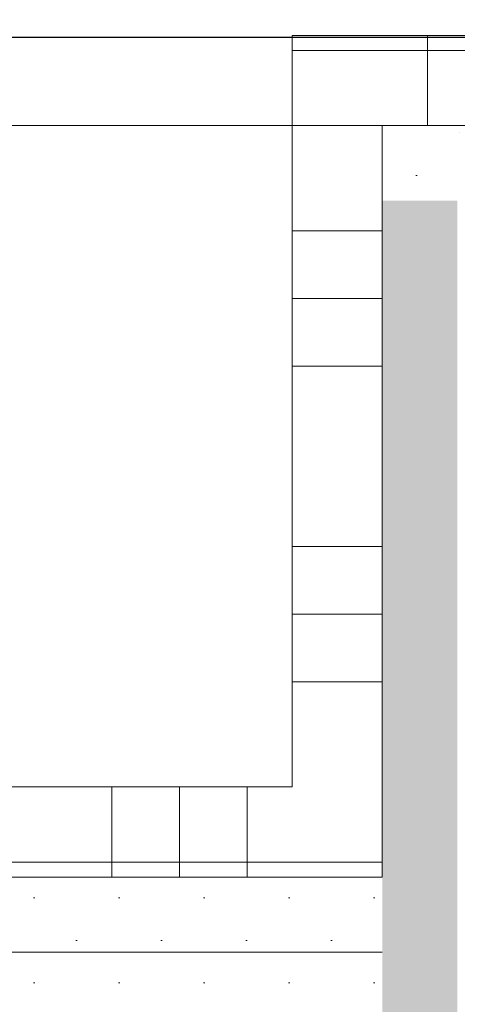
# Model space of a CAD drawing. Header units: metres. Extents: x -3.5 to 65.3, y -10.9 to 16.7.
# Tile 170 of 225: x 43.4847 to 43.5575, y 3.9138 to 4.0776. Entities that reach past the tile are written whole.
import ezdxf

# ---------------------------------------------------------------- set-up
doc = ezdxf.new("R2010")
doc.units = ezdxf.units.M
doc.header["$MEASUREMENT"] = 0
doc.linetypes.add('Wipeout_Contour', pattern=[1, 0, -1])
for name, color, linetype in [('102 - Bemaßung_ Beschriftung.Detail_ Ausschnitt', 7, 'Continuous'), ('654 - Abdeckung.Wand Belag', 7, 'Continuous'), ('Neubau_102 - Bemaßung_ Beschriftung.Detail_ Ausschnitt', 7, 'Continuous'), ('Neubau_606 - Struktur.Wand Innen Ausbau', 7, 'Continuous'), ('Neubau_650 - Abdeckung.Fußboden Aufbau', 7, 'Continuous')]:
    doc.layers.add(name, color=color, linetype=linetype)
doc.styles.add('ERSTELLTER_STIL_1', font='txt')
doc.dimstyles.new('ERSTELLTER_STIL__1', dxfattribs={"dimtxt": 0.04, "dimasz": 0.02128, "dimexe": 0.18, "dimexo": 0.0625, "dimgap": 0, "dimtad": 1, "dimtih": 1, "dimtoh": 1, "dimzin": 0, "dimdsep": 46, "dimtxsty": 'ERSTELLTER_STIL_1', "dimblk": 'ARROWHEAD_2', "dimblk1": 'ARROWHEAD_2', "dimblk2": 'ARROWHEAD_2', "dimcen": 0.09, "dimse1": 1, "dimse2": 1, "dimclrd": 7, "dimclre": 7, "dimclrt": 7, "dimazin": 0, "dimtfac": 1, "dimtdec": 4, "dimtmove": 0, "dimatfit": 3, "dimfxl": 1, "dimtolj": 1, "dimtzin": 0, "dimarcsym": 0})
doc.dimstyles.new('ERSTELLTER_STIL__2', dxfattribs={"dimtxt": 0.04, "dimasz": 0.02128, "dimexe": 0.18, "dimexo": 0.0625, "dimgap": 0, "dimtad": 1, "dimtih": 1, "dimtoh": 1, "dimzin": 0, "dimdsep": 46, "dimtxsty": 'ERSTELLTER_STIL_1', "dimblk": 'ARROWHEAD_2', "dimblk1": 'ARROWHEAD_2', "dimblk2": 'ARROWHEAD_2', "dimcen": 0.09, "dimse1": 1, "dimse2": 1, "dimclrd": 7, "dimclre": 7, "dimclrt": 7, "dimazin": 0, "dimtfac": 1, "dimtdec": 4, "dimtmove": 2, "dimatfit": 3, "dimfxl": 1, "dimtolj": 1, "dimtzin": 0, "dimarcsym": 0})
doc.dimstyles.new('ERSTELLTER_STIL__3', dxfattribs={"dimtxt": 0.04, "dimasz": 0.02128, "dimexe": 0.18, "dimexo": 0.0625, "dimgap": 0, "dimtad": 1, "dimzin": 0, "dimdsep": 46, "dimtxsty": 'ERSTELLTER_STIL_1', "dimblk": 'ARROWHEAD_2', "dimblk1": 'ARROWHEAD_2', "dimblk2": 'ARROWHEAD_2', "dimcen": 0.09, "dimse1": 1, "dimse2": 1, "dimclrd": 7, "dimclre": 7, "dimclrt": 7, "dimazin": 0, "dimtfac": 1, "dimtdec": 4, "dimtmove": 0, "dimatfit": 3, "dimfxl": 1, "dimtolj": 1, "dimtzin": 0, "dimarcsym": 0})
doc.dimstyles.new('ERSTELLTER_STIL__4', dxfattribs={"dimtxt": 0.04, "dimasz": 0.02128, "dimexe": 0.18, "dimexo": 0.0625, "dimgap": 0, "dimtad": 1, "dimzin": 0, "dimdsep": 46, "dimtxsty": 'ERSTELLTER_STIL_1', "dimblk": 'ARROWHEAD_2', "dimblk1": 'ARROWHEAD_2', "dimblk2": 'ARROWHEAD_2', "dimcen": 0.09, "dimse1": 1, "dimse2": 1, "dimclrd": 7, "dimclre": 7, "dimclrt": 7, "dimazin": 0, "dimtfac": 1, "dimtdec": 4, "dimtmove": 2, "dimatfit": 3, "dimfxl": 1, "dimtolj": 1, "dimtzin": 0, "dimarcsym": 0})
doc.dimstyles.new('ERSTELLTER_STIL__6', dxfattribs={"dimtxt": 0.04, "dimasz": 0.02128, "dimexe": 0.18, "dimexo": 0.0625, "dimgap": 0, "dimtad": 1, "dimzin": 0, "dimdsep": 46, "dimtxsty": 'ERSTELLTER_STIL_1', "dimblk": 'ARROWHEAD_2', "dimblk1": 'ARROWHEAD_2', "dimblk2": 'ARROWHEAD_2', "dimcen": 0.09, "dimclrd": 7, "dimclre": 7, "dimclrt": 7, "dimazin": 0, "dimtfac": 1, "dimtdec": 4, "dimtmove": 0, "dimatfit": 3, "dimfxl": 1, "dimtolj": 1, "dimtzin": 0, "dimarcsym": 0})
doc.dimstyles.new('ERSTELLTER_STIL__7', dxfattribs={"dimtxt": 0.18, "dimasz": 0.010944, "dimexe": 0.18, "dimexo": 0.0625, "dimgap": 0, "dimtad": 0, "dimtih": 1, "dimtoh": 1, "dimdec": 4, "dimzin": 0, "dimdsep": 46, "dimcen": 0.09, "dimadec": 0, "dimazin": 0, "dimtfac": 1, "dimtdec": 4, "dimtmove": 0, "dimatfit": 3, "dimldrblk": 'ARROWHEAD_11', "dimfxl": 1, "dimtolj": 1, "dimtzin": 0, "dimarcsym": 0})
pattern_1 = [(45, (0, 0), (-0.007071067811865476, 0.007071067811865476), [0, -0.01])]

# ---------------------------------------------------------------- blocks, each defined once
blk = doc.blocks.new('*X132')
at = {"layer": '654 - Abdeckung.Wand Belag', "color": 7, "linetype": 'Continuous', "lineweight": 5}
blk.add_line((43.52998812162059, 3.937500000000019), (43.5424870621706, 3.937500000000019), dxfattribs=at)
blk = doc.blocks.new('*X133')
at = {"layer": '654 - Abdeckung.Wand Belag', "color": 7, "linetype": 'Continuous', "lineweight": 5}
blk.add_line((43.53248935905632, 4.072500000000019), (43.54498820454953, 4.072500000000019), dxfattribs=at)
blk = doc.blocks.new('*X134')
at = {"layer": '654 - Abdeckung.Wand Belag', "color": 7, "linetype": 'Continuous', "lineweight": 5}
blk.add_line((43.5299882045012, 4.072500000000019), (43.532489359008, 4.072500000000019), dxfattribs=at)
blk = doc.blocks.new('*X135')
at = {"layer": '654 - Abdeckung.Wand Belag', "color": 7, "linetype": 'Continuous', "lineweight": 5}
for p, q in [((43.52998818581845, 4.042500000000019), (43.54498818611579, 4.042500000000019)), ((43.52998817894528, 4.03125000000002), (43.54498817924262, 4.03125000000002)), ((43.52998817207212, 4.020000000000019), (43.54498817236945, 4.020000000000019)), ((43.52998815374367, 3.990000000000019), (43.54498815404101, 3.990000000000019)), ((43.5299881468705, 3.978750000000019), (43.54498814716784, 3.978750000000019)), ((43.52998813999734, 3.967500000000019), (43.54498814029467, 3.967500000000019))]:
    blk.add_line(p, q, dxfattribs=at)
blk = doc.blocks.new('*X136')
at = {"layer": '654 - Abdeckung.Wand Belag', "color": 7, "linetype": 'Continuous', "lineweight": 5}
blk.add_line((43.54248706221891, 3.937500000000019), (43.5449881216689, 3.937500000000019), dxfattribs=at)
blk = doc.blocks.new('*X148')
at = {"layer": '654 - Abdeckung.Wand Belag', "color": 7, "linetype": 'Continuous', "lineweight": 5}
for p, q in [((43.49999999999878, 3.949998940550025), (43.49999999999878, 3.937500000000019)), ((43.51124999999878, 3.949998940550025), (43.51124999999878, 3.937500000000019)), ((43.52249999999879, 3.949998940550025), (43.52249999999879, 3.937500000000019)), ((43.46999999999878, 3.937500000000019), (43.52249999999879, 3.937500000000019)), ((43.49999999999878, 3.937500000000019), (43.49999999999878, 3.934998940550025)), ((43.51124999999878, 3.937500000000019), (43.51124999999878, 3.934998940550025)), ((43.52249999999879, 3.937500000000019), (43.52998812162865, 3.937500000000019)), ((43.52249999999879, 3.937500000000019), (43.52249999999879, 3.934998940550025))]:
    blk.add_line(p, q, dxfattribs=at)
blk = doc.blocks.new('*X149')
at = {"layer": '654 - Abdeckung.Wand Belag', "color": 7, "linetype": 'Continuous', "lineweight": 5}
for p, q in [((43.55249999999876, 4.075001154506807), (43.55249999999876, 4.060001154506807)), ((43.54498820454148, 4.072500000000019), (43.57499999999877, 4.072500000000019))]:
    blk.add_line(p, q, dxfattribs=at)
blk = doc.blocks.new('*D177')
at = {"layer": '102 - Bemaßung_ Beschriftung.Detail_ Ausschnitt', "color": 7, "linetype": 'Continuous', "lineweight": 5}
for p, q in [((41.86494027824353, 1.076299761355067), (41.86494027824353, 1.118299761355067)), ((43.54498796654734, 1.076299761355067), (43.54498796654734, 1.118299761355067)), ((41.85185655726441, 1.083299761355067), (41.8680223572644, 1.111299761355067)), ((41.87302317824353, 1.111299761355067), (41.85685737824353, 1.083299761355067)), ((43.55307086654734, 1.111299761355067), (43.53690506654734, 1.083299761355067)), ((41.86494027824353, 1.097299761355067), (43.54498796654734, 1.097299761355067))]:
    blk.add_line(p, q, dxfattribs=at)
at = {"layer": '102 - Bemaßung_ Beschriftung.Detail_ Ausschnitt', "color": 7, "lineweight": 5, "insert": (42.65175252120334, 1.105299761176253), "char_height": 0.04, "attachment_point": 7, "style": 'ERSTELLTER_STIL_1'}
blk.add_mtext('\\A1;{\\pql;\\fArial|b0|i0|c0|p38;1,68}', dxfattribs=at)
blk = doc.blocks.new('ARROWHEAD_2')
at = {"color": 0, "linetype": 'Continuous', "lineweight": 0}
for p, q in [((-0.3781315, -0.655), (0.3781315, 0.655)), ((0, 0), (-1, 0))]:
    blk.add_line(p, q, dxfattribs=at)
blk = doc.blocks.new('*D178')
at = {"layer": '102 - Bemaßung_ Beschriftung.Detail_ Ausschnitt', "color": 7, "linetype": 'Continuous', "lineweight": 5}
for p, q in [((43.54498796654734, 1.076299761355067), (43.54498796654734, 1.118299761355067)), ((43.61998899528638, 1.076299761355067), (43.61998899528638, 1.118299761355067)), ((43.55307086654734, 1.111299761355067), (43.53690506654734, 1.083299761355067)), ((43.62807189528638, 1.111299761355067), (43.61190609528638, 1.083299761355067)), ((43.54498796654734, 1.097299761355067), (43.61998899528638, 1.097299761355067))]:
    blk.add_line(p, q, dxfattribs=at)
at = {"layer": '102 - Bemaßung_ Beschriftung.Detail_ Ausschnitt', "color": 7, "lineweight": 5, "insert": (43.55729438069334, 1.116363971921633), "char_height": 0.04, "attachment_point": 7, "style": 'ERSTELLTER_STIL_1'}
blk.add_mtext('\\A1;{\\pql;\\fArial|b0|i0|c0|p38;7\\fArial|b0|i0|c0|p38;\\A1{\\H.66x;\\S5^  ;}}', dxfattribs=at)
at = {"color": 254, "linetype": 'Wipeout_Contour', "lineweight": 0, "ltscale": 174.4006806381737}
blk.add_wipeout([(43.54872295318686, 1.1082269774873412), (43.61625400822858, 1.1082269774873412), (43.61625400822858, 1.1653698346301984), (43.54872295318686, 1.1653698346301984)], dxfattribs=at).dxf.layer = '102 - Bemaßung_ Beschriftung.Detail_ Ausschnitt'
blk = doc.blocks.new('*D204')
at = {"layer": '102 - Bemaßung_ Beschriftung.Detail_ Ausschnitt', "color": 7, "linetype": 'Continuous', "lineweight": 5}
for p, q in [((44.15598810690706, 4.068084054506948), (44.18398810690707, 4.051918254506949)), ((44.19098810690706, 4.060001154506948), (44.14898810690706, 4.060001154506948)), ((44.16998810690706, 3.984998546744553), (44.16998810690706, 4.060001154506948)), ((44.15598810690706, 3.993081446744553), (44.18398810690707, 3.976915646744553))]:
    blk.add_line(p, q, dxfattribs=at)
at = {"layer": '102 - Bemaßung_ Beschriftung.Detail_ Ausschnitt', "color": 7, "lineweight": 5, "insert": (44.16242254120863, 3.997305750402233), "char_height": 0.04, "attachment_point": 7, "rotation": 90, "style": 'ERSTELLTER_STIL_1'}
blk.add_mtext('\\A1;{\\pql;\\fArial|b0|i0|c0|p38;7\\fArial|b0|i0|c0|p38;\\A1{\\H.66x;\\S5^  ;}}', dxfattribs=at)
at = {"color": 254, "linetype": 'Wipeout_Contour', "lineweight": 0, "ltscale": 177.3106325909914}
blk.add_wipeout([(44.16948810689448, 3.9898057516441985), (44.16948810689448, 4.055193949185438), (44.1144881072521, 4.055193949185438), (44.1144881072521, 3.9898057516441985)], dxfattribs=at).dxf.layer = '102 - Bemaßung_ Beschriftung.Detail_ Ausschnitt'
blk = doc.blocks.new('*D205')
at = {"layer": '102 - Bemaßung_ Beschriftung.Detail_ Ausschnitt', "color": 7, "linetype": 'Continuous', "lineweight": 5}
for p, q in [((44.16998810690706, 5.76), (44.16998810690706, 5.773692)), ((44.18398810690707, 5.7519171), (44.15598810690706, 5.7680829)), ((44.19098810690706, 5.76), (44.14898810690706, 5.76)), ((44.16998810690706, 4.060001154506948), (44.16998810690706, 5.76)), ((44.15598810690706, 4.068084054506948), (44.18398810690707, 4.051918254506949)), ((44.19098810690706, 4.060001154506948), (44.14898810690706, 4.060001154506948))]:
    blk.add_line(p, q, dxfattribs=at)
at = {"layer": '102 - Bemaßung_ Beschriftung.Detail_ Ausschnitt', "color": 7, "lineweight": 5, "insert": (44.16198810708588, 4.856788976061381), "char_height": 0.04, "attachment_point": 7, "rotation": 90, "style": 'ERSTELLTER_STIL_1'}
blk.add_mtext('\\A1;{\\pql;\\fArial|b0|i0|c0|p38;1,70}', dxfattribs=at)
blk = doc.blocks.new('*D212')
at = {"layer": '102 - Bemaßung_ Beschriftung.Detail_ Ausschnitt', "color": 7, "linetype": 'Continuous', "lineweight": 5}
for p, q in [((43.20998899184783, 4.11399661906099), (43.20998899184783, 4.15599661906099)), ((43.54498796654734, 4.11399661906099), (43.54498796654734, 4.15599661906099)), ((43.21807189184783, 4.14899661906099), (43.20190609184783, 4.12099661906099)), ((43.53690506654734, 4.12099661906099), (43.55307086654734, 4.14899661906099)), ((43.20998899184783, 4.13499661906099), (43.54498796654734, 4.13499661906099)), ((43.54498796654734, 4.13499661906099), (43.55867996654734, 4.13499661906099))]:
    blk.add_line(p, q, dxfattribs=at)
at = {"layer": '102 - Bemaßung_ Beschriftung.Detail_ Ausschnitt', "color": 7, "lineweight": 5, "insert": (43.33711717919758, 4.142310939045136), "char_height": 0.04, "attachment_point": 7, "style": 'ERSTELLTER_STIL_1'}
blk.add_mtext('\\A1;{\\pql;\\fArial|b0|i0|c0|p38;33\\fArial|b0|i0|c0|p38;\\A1{\\H.66x;\\S5^  ;}}', dxfattribs=at)
blk = doc.blocks.new('*D323')
at = {"layer": '102 - Bemaßung_ Beschriftung.Detail_ Ausschnitt', "color": 7, "linetype": 'Continuous', "lineweight": 5}
for p, q in [((39.85598899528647, 5.7680829), (39.88398899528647, 5.7519171)), ((39.89098899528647, 5.759999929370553), (39.84898899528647, 5.759999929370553)), ((39.86998899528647, 3.935000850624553), (39.86998899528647, 5.759999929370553)), ((39.85598899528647, 3.943083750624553), (39.88398899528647, 3.926917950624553))]:
    blk.add_line(p, q, dxfattribs=at)
at = {"layer": '102 - Bemaßung_ Beschriftung.Detail_ Ausschnitt', "color": 7, "linetype": 'Continuous', "lineweight": 9, "flags": 128}
blk.add_lwpolyline([(39.86676702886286, 5.822403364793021), (39.86676702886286, 5.920288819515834), (39.80962417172, 5.920288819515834), (39.80962417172, 5.822403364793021)], close=True, dxfattribs=at)
at = {"layer": '102 - Bemaßung_ Beschriftung.Detail_ Ausschnitt', "color": 7, "lineweight": 5, "insert": (39.86975124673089, 4.784272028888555), "char_height": 0.04, "attachment_point": 7, "rotation": 90, "style": 'ERSTELLTER_STIL_1'}
blk.add_mtext('\\A1;{\\pql;\\fArial|b0|i0|c0|p38;1,82\\fArial|b0|i0|c0|p38;\\A1{\\H.66x;\\S5^  ;}}', dxfattribs=at)
blk = doc.blocks.new('*D373')
at = {"layer": '102 - Bemaßung_ Beschriftung.Detail_ Ausschnitt', "color": 7, "linetype": 'Continuous', "lineweight": 5}
for p, q in [((43.66093268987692, 4.308000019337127), (43.66093268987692, 4.321692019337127)), ((43.67493268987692, 4.299917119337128), (43.64693268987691, 4.316082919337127)), ((43.68193268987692, 4.308000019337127), (43.63993268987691, 4.308000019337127)), ((43.66093268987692, 4.060001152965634), (43.66093268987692, 4.308000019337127)), ((43.64693268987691, 4.068084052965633), (43.67493268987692, 4.051918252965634)), ((43.68193268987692, 4.060001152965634), (43.63993268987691, 4.060001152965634)), ((43.66093268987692, 4.046309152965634), (43.66093268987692, 4.060001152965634))]:
    blk.add_line(p, q, dxfattribs=at)
at = {"layer": '102 - Bemaßung_ Beschriftung.Detail_ Ausschnitt', "color": 7, "lineweight": 5, "insert": (43.65336712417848, 4.090333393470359), "char_height": 0.04, "attachment_point": 7, "rotation": 90, "style": 'ERSTELLTER_STIL_1'}
blk.add_mtext('\\A1;{\\pql;\\fArial|b0|i0|c0|p38;24\\fArial|b0|i0|c0|p38;\\A1{\\H.66x;\\S8^  ;}}', dxfattribs=at)
blk = doc.blocks.new('*D418')
at = {"layer": '102 - Bemaßung_ Beschriftung.Detail_ Ausschnitt', "color": 7, "linetype": 'Continuous', "lineweight": 5}
for p, q in [((43.46743593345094, 5.7680829), (43.49543593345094, 5.7519171)), ((43.50243593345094, 5.76), (43.46043593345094, 5.76)), ((43.48143593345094, 3.889997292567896), (43.48143593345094, 5.76)), ((43.46743593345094, 3.898080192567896), (43.49543593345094, 3.881914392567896)), ((43.74498899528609, 3.889997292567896), (43.46043593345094, 3.889997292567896))]:
    blk.add_line(p, q, dxfattribs=at)
at = {"color": 254, "linetype": 'Wipeout_Contour', "lineweight": 0, "ltscale": 174.8931428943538}
blk.add_wipeout([(43.48093593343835, 4.764287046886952), (43.48093593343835, 4.885710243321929), (43.42593593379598, 4.885710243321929), (43.42593593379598, 4.764287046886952)], dxfattribs=at).dxf.layer = '102 - Bemaßung_ Beschriftung.Detail_ Ausschnitt'
at = {"layer": '102 - Bemaßung_ Beschriftung.Detail_ Ausschnitt', "color": 7, "lineweight": 5, "insert": (43.47343593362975, 4.771787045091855), "char_height": 0.04, "attachment_point": 7, "rotation": 90, "style": 'ERSTELLTER_STIL_1'}
blk.add_mtext('\\A1;{\\pql;\\fArial|b0|i0|c0|p38;1,87}', dxfattribs=at)
blk = doc.blocks.new('*D429')
at = {"layer": '102 - Bemaßung_ Beschriftung.Detail_ Ausschnitt', "color": 7, "linetype": 'Continuous', "lineweight": 5}
for p, q in [((43.34736669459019, 4.068081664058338), (43.3753666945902, 4.051915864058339)), ((44.3699881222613, 4.059998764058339), (43.34036669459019, 4.059998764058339)), ((43.3613666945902, 3.71999849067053), (43.3613666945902, 4.059998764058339)), ((43.34736669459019, 3.72808139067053), (43.3753666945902, 3.71191559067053)), ((43.9649899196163, 3.71999849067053), (43.34036669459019, 3.71999849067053))]:
    blk.add_line(p, q, dxfattribs=at)
at = {"color": 254, "linetype": 'Wipeout_Contour', "lineweight": 0, "ltscale": 174.0417604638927}
blk.add_wipeout([(43.36086669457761, 3.852144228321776), (43.36086669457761, 3.927853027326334), (43.30586669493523, 3.927853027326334), (43.30586669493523, 3.852144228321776)], dxfattribs=at).dxf.layer = '102 - Bemaßung_ Beschriftung.Detail_ Ausschnitt'
at = {"layer": '102 - Bemaßung_ Beschriftung.Detail_ Ausschnitt', "color": 7, "lineweight": 5, "insert": (43.35336669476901, 3.859644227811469), "char_height": 0.04, "attachment_point": 7, "rotation": 90, "style": 'ERSTELLTER_STIL_1'}
blk.add_mtext('\\A1;{\\pql;\\fArial|b0|i0|c0|p38;34}', dxfattribs=at)
blk = doc.blocks.new('*D430')
at = {"layer": '102 - Bemaßung_ Beschriftung.Detail_ Ausschnitt', "color": 7, "linetype": 'Continuous', "lineweight": 5}
for p, q in [((43.3613666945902, 5.76), (43.3613666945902, 5.773692)), ((43.3753666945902, 5.7519171), (43.34736669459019, 5.7680829)), ((43.3823666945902, 5.76), (43.34036669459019, 5.76)), ((43.3613666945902, 4.059998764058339), (43.3613666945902, 5.76)), ((43.34736669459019, 4.068081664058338), (43.3753666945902, 4.051915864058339)), ((44.3699881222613, 4.059998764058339), (43.34036669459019, 4.059998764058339))]:
    blk.add_line(p, q, dxfattribs=at)
at = {"color": 254, "linetype": 'Wipeout_Contour', "lineweight": 0, "ltscale": 174.4537796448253}
blk.add_wipeout([(43.36086669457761, 4.849287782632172), (43.36086669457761, 4.9707109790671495), (43.30586669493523, 4.9707109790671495), (43.30586669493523, 4.849287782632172)], dxfattribs=at).dxf.layer = '102 - Bemaßung_ Beschriftung.Detail_ Ausschnitt'
at = {"layer": '102 - Bemaßung_ Beschriftung.Detail_ Ausschnitt', "color": 7, "lineweight": 5, "insert": (43.35336669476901, 4.856787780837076), "char_height": 0.04, "attachment_point": 7, "rotation": 90, "style": 'ERSTELLTER_STIL_1'}
blk.add_mtext('\\A1;{\\pql;\\fArial|b0|i0|c0|p38;1,70}', dxfattribs=at)
blk = doc.blocks.new('ARROWHEAD_11')
at = {"color": 0, "linetype": 'Continuous', "lineweight": 0}
blk.add_line((0, 0), (-1, 0), dxfattribs=at)
at = {"color": 0, "linetype": 'Continuous', "lineweight": 0, "const_width": 0.25, "flags": 128}
blk.add_lwpolyline([(-0.125, 0, 1), (0.125, 0, 1)], format="xyb", close=True, dxfattribs=at)

msp = doc.modelspace()

# ---------------------------------------------------------------- hatches: boundary and pattern name
at = {"layer": 'Neubau_606 - Struktur.Wand Innen Ausbau', "linetype": 'Continuous', "lineweight": 0, "true_color": 0x000000}
h = msp.add_hatch(dxfattribs=at)
h.set_pattern_fill('Gips_0001', color=18, style=0, pattern_type=2)
h.set_pattern_definition(pattern_1)
h.paths.add_polyline_path([(43.55748796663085, 4.060001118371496), (43.54498796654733, 4.060001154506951), (43.55748797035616, 4.047501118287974)])
h = msp.add_hatch(dxfattribs=at)
h.set_pattern_fill('Gips_0001', color=18, style=0, pattern_type=2)
h.set_pattern_definition(pattern_1)
h.paths.add_polyline_path([(43.55748797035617, 4.047501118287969), (43.54498796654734, 4.060001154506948), (43.54498797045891, 4.047501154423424)])
h = msp.add_hatch(dxfattribs=at)
h.set_pattern_fill('Gips_0001', color=18, style=0, pattern_type=2)
h.set_pattern_definition(pattern_1)
h.paths.add_polyline_path([(43.55748797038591, 4.047501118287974), (44.3699881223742, 4.047498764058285), (44.3699881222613, 4.059998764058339), (43.55748796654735, 4.060001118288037)])
h = msp.add_hatch(dxfattribs=at)
h.set_pattern_fill('Gips_0001', color=18, style=0, pattern_type=2)
h.set_pattern_definition(pattern_1)
h.paths.add_polyline_path([(43.5449879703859, 4.047501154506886), (43.5449891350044, 0.2550000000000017), (43.55748913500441, 0.2550000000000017), (43.55748797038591, 4.047501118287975)])
h = msp.add_hatch(dxfattribs=at)
h.set_pattern_fill('Gips_0001', color=18, style=0, pattern_type=2)
h.set_pattern_definition(pattern_1)
h.paths.add_polyline_path([(43.20998898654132, 3.922498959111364), (43.54498800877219, 3.922498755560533), (43.54498800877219, 3.934998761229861), (43.20998898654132, 3.934998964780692)])
h = msp.add_hatch(dxfattribs=at)
h.set_pattern_fill('Gips_0001', color=18, style=0, pattern_type=2)
h.set_pattern_definition(pattern_1)
h.paths.add_polyline_path([(43.54498801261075, 3.922498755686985), (43.20998899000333, 3.922498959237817), (43.20998899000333, 3.909998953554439), (43.54498801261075, 3.909998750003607)])
at = {"layer": 'Neubau_650 - Abdeckung.Fußboden Aufbau', "linetype": 'Continuous', "lineweight": 13, "true_color": 0xafafaf}
h = msp.add_hatch(dxfattribs=at)
h.set_pattern_fill('Raster_60x60_Fuge_2mm_0001', color=253, style=0, pattern_type=2)
h.set_pattern_definition([(0, (42.60998891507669, 4.910000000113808), (0, 0.602), []), (90, (42.60998891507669, 4.910000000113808), (-0.602, 0), [])])
h.paths.add_polyline_path([(42.22498899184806, 3.934998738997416), (43.54498810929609, 3.934998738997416), (43.54498812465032, 4.060001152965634), (44.3699881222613, 4.060001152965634), (44.36998810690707, 5.759999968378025), (42.22498899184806, 5.759999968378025)])
h = msp.add_hatch(dxfattribs=at)
h.set_pattern_fill('Raster_60x60_Fuge_2mm_0001', color=253, style=0, pattern_type=2)
h.set_pattern_definition([(0, (42.60998891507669, 3.809998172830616), (0, 0.602), []), (90, (42.60998891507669, 3.809998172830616), (-0.602, 0), [])])
h.paths.add_polyline_path([(42.32498899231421, 3.809998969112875), (40.37997499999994, 3.810000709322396), (40.37997499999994, 0.2550001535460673), (43.54498915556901, 0.2550001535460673), (43.54498899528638, 0.3299999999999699, -0.414213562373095), (43.49498899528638, 0.2799999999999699, -0.414213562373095), (43.44498899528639, 0.3299999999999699, -0.414213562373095), (43.3949889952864, 0.2799999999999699, -0.414213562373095), (43.34498899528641, 0.3299999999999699, -0.414213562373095), (43.3949889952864, 0.3799999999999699, -0.414213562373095), (43.44498899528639, 0.3299999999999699, -0.414213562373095), (43.49498899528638, 0.3799999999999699, -0.414213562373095), (43.54498899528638, 0.3299999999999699), (43.54498915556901, 3.809998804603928), (43.20998889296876, 3.809998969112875), (43.20998889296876, 3.934999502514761), (42.32498899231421, 3.934999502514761)])

# ---------------------------------------------------------------- linework, layer by layer
at = {"layer": '654 - Abdeckung.Wand Belag', "color": 7, "linetype": 'Continuous', "lineweight": 5, "flags": 128}
for points in [[(43.5299882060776, 4.075001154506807), (43.5299881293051, 3.949998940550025)], [(43.5299882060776, 4.075001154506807), (43.54498820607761, 4.075001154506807)], [(44.3549881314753, 4.075001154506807), (43.54498820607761, 4.075001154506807)], [(43.54498812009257, 3.934998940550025), (43.54498819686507, 4.060001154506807)], [(43.54498819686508, 4.060001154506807), (44.35498812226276, 4.060001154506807)], [(43.52998812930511, 3.949998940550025), (43.23998899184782, 3.949998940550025)], [(43.23998899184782, 3.934998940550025), (43.52998812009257, 3.934998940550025)], [(43.54498812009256, 3.934998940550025), (43.52998812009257, 3.934998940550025)]]:
    msp.add_lwpolyline(points, dxfattribs=at)
at = {"layer": 'Neubau_606 - Struktur.Wand Innen Ausbau', "color": 1, "linetype": 'Continuous', "lineweight": 5}
msp.add_line((43.54498800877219, 3.922498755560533), (43.20998898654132, 3.922498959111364), dxfattribs=at)
at = {"layer": 'Neubau_606 - Struktur.Wand Innen Ausbau', "color": 1, "linetype": 'Continuous', "lineweight": 5, "flags": 128}
for points in [[(43.54498796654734, 4.060001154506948), (43.55748796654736, 4.060001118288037)], [(43.54498796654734, 4.060001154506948), (43.54498800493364, 3.934998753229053)], [(44.36998812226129, 4.059998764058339), (43.55748796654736, 4.060001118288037)], [(43.54498800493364, 3.934998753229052), (43.20998898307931, 3.934998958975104)]]:
    msp.add_lwpolyline(points, dxfattribs=at)
at = {"layer": 'Neubau_650 - Abdeckung.Fußboden Aufbau', "color": 1, "linetype": 'Continuous', "lineweight": 13, "flags": 128}
msp.add_lwpolyline([(42.22498899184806, 3.934998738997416), (42.22498899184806, 5.759999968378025), (44.36998810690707, 5.759999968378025), (44.3699881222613, 4.060001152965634), (43.54498812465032, 4.060001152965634), (43.54498810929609, 3.934998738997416), (43.20998889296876, 3.934998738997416)], dxfattribs=at)

# ---------------------------------------------------------------- block references
at = {"layer": '654 - Abdeckung.Wand Belag', "color": 7, "lineweight": 5}
for name in ['*X149', '*X134', '*X133', '*X135', '*X148', '*X132', '*X136']:
    msp.add_blockref(name, (0, 0), dxfattribs=at)

# ---------------------------------------------------------------- dimensions: what is measured, and where the dimension line sits
at = {"layer": '102 - Bemaßung_ Beschriftung.Detail_ Ausschnitt', "color": 7, "linetype": 'Continuous', "lineweight": 5}
dim = msp.add_linear_dim(base=(43.54498796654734, 1.097299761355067), p1=(41.86494027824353, 0.9299668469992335), p2=(43.54498796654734, 4.060001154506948), dimstyle='ERSTELLTER_STIL__1', dxfattribs=at)
dim.commit()
dim.dimension.update_dxf_attribs({"geometry": '*D177', "text_midpoint": (42.70370552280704, 1.125299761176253), "dimtype": 160})

# ---------------------------------------------------------------- next in the draw order: dimensions: what is measured, and where the dimension line sits
dim = msp.add_linear_dim(base=(43.61998899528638, 1.097299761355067), p1=(43.54498796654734, 4.060001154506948), p2=(43.61998899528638, 0.7099822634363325), dimstyle='ERSTELLTER_STIL__2', dxfattribs=at)
dim.commit()
dim.dimension.update_dxf_attribs({"geometry": '*D178', "text_midpoint": (43.62656498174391, 1.136798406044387), "dimtype": 160})

# ---------------------------------------------------------------- next in the draw order: dimensions: what is measured, and where the dimension line sits
dim = msp.add_linear_dim(base=(44.16998810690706, 4.060001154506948), p1=(44.4449881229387, 3.984998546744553), p2=(43.54498796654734, 4.060001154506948), angle=90, dimstyle='ERSTELLTER_STIL__3', dxfattribs=at)
dim.commit()
dim.dimension.update_dxf_attribs({"geometry": '*D204', "text_midpoint": (44.14198810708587, 4.066576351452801), "dimtype": 160, "text_rotation": 90})

# ---------------------------------------------------------------- next in the draw order: dimensions: what is measured, and where the dimension line sits
for base, p1, p2, dimstyle, picture, middle in [((39.86998899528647, 5.76), (40.12997499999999, 3.935000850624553), (43.72998899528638, 5.76), 'ERSTELLTER_STIL__3', '*D323', (39.84198899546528, 4.890248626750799)), ((44.16998810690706, 5.76), (43.54498796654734, 4.060001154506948), (44.36998810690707, 5.76), 'ERSTELLTER_STIL__3', '*D205', (44.14198810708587, 4.90874197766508)), ((43.66093268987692, 4.308000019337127), (44.3699881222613, 4.060001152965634), (43.81398861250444, 4.308000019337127), 'ERSTELLTER_STIL__4', '*D373', (43.63293269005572, 4.174851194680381))]:
    dim = msp.add_linear_dim(base=base, p1=p1, p2=p2, angle=90, dimstyle=dimstyle, dxfattribs=at)
    dim.commit()
    dim.dimension.update_dxf_attribs({"geometry": picture, "text_midpoint": middle, "dimtype": 160, "text_rotation": 90})
dim = msp.add_linear_dim(base=(43.54498796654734, 4.13499661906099), p1=(43.20998899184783, 3.934998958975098), p2=(43.54498796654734, 4.060001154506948), dimstyle='ERSTELLTER_STIL__1', dxfattribs=at)
dim.commit()
dim.dimension.update_dxf_attribs({"geometry": '*D212', "text_midpoint": (43.4216349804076, 4.162996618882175), "dimtype": 160})

# ---------------------------------------------------------------- next in the draw order: dimensions: what is measured, and where the dimension line sits
dim = msp.add_linear_dim(base=(43.48143593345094, 5.76), p1=(43.74498899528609, 3.889997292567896), p2=(43.72998899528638, 5.76), angle=90, dimstyle='ERSTELLTER_STIL__6', dxfattribs=at)
dim.commit()
dim.dimension.update_dxf_attribs({"geometry": '*D418', "text_midpoint": (43.45343593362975, 4.823740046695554), "dimtype": 160, "text_rotation": 90})

# ---------------------------------------------------------------- next in the draw order: dimensions: what is measured, and where the dimension line sits
dim = msp.add_linear_dim(base=(43.3613666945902, 4.059998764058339), p1=(43.9649899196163, 3.71999849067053), p2=(44.3699881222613, 4.059998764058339), angle=90, dimstyle='ERSTELLTER_STIL__6', dxfattribs=at)
dim.commit()
dim.dimension.update_dxf_attribs({"geometry": '*D429', "text_midpoint": (43.333366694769, 3.890138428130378), "dimtype": 160, "text_rotation": 90})

# ---------------------------------------------------------------- next in the draw order: dimensions: what is measured, and where the dimension line sits
dim = msp.add_linear_dim(base=(43.3613666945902, 5.76), p1=(44.3699881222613, 4.059998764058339), p2=(43.72998899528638, 5.76), angle=90, dimstyle='ERSTELLTER_STIL__6', dxfattribs=at)
dim.commit()
dim.dimension.update_dxf_attribs({"geometry": '*D430', "text_midpoint": (43.333366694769, 4.908740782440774), "dimtype": 160, "text_rotation": 90})

# ---------------------------------------------------------------- next in the draw order: leaders
at = {"layer": 'Neubau_102 - Bemaßung_ Beschriftung.Detail_ Ausschnitt', "color": 1, "linetype": 'Continuous', "lineweight": 13, "annotation_type": 0, "has_hookline": 1, "hookline_direction": 1, "text_width": 0.3895720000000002}
msp.add_leader([(43.74498899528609, 3.889997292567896), (43.60605604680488, 4.074664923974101), (43.45336802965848, 4.074664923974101)], dimstyle='ERSTELLTER_STIL__7', dxfattribs=at)

doc.saveas('drawing.dxf')
